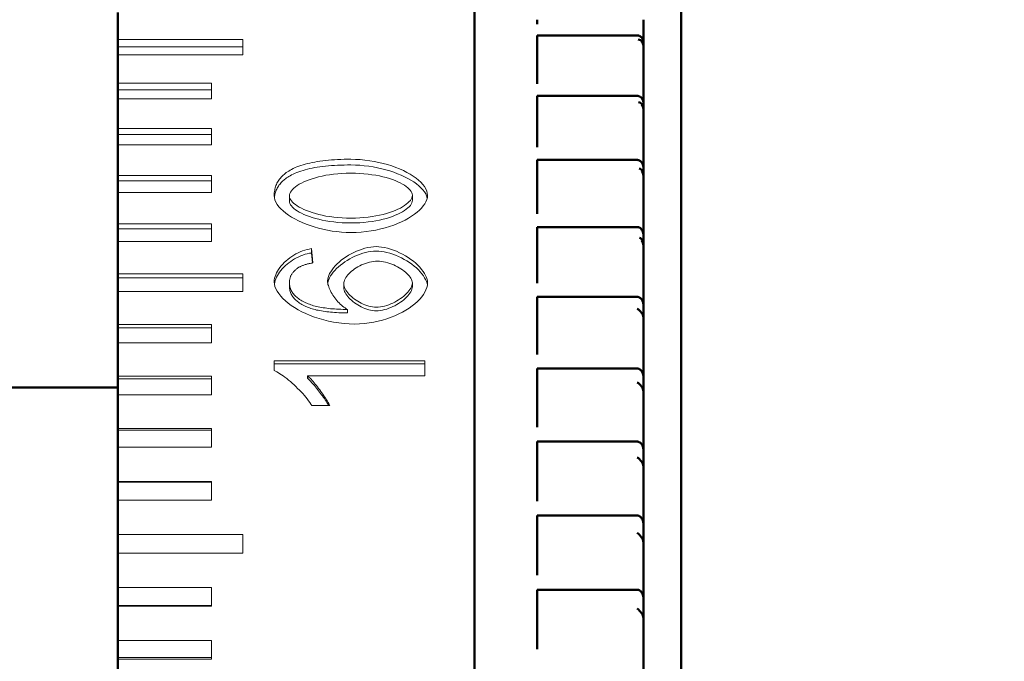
# Model space of a CAD drawing. Extents: x 2684 to 3039, y 582 to 1051.
# Tile 26 of 37: x 2967 to 2983, y 867 to 877. Entities that reach past the tile are written whole.
import ezdxf

# ---------------------------------------------------------------- set-up
doc = ezdxf.new("R2010")
doc.units = 0
doc.header["$LTSCALE"] = 2.5
doc.layers.add('Dimensions(ISO)', color=3, linetype='Continuous', lineweight=18)
doc.layers.add('Visible Edges(ISO)', color=2, linetype='Continuous', lineweight=50)
doc.styles.add('Tekstas katalogui', font='Avgardn.ttf')
doc.dimstyles.new('Naujas_stilius', dxfattribs={"dimscale": 2.5, "dimtxt": 2.8, "dimasz": 3, "dimexe": 1, "dimexo": 0, "dimgap": 0.3, "dimtad": 1, "dimtoh": 1, "dimrnd": 1e-08, "dimtxsty": 'Tekstas katalogui', "dimcen": 0.3, "dimdle": 3, "dimclrd": 7, "dimclre": 7, "dimclrt": 7, "dimazin": 2, "dimtfac": 0.5, "dimtofl": 0, "dimtmove": 0, "dimatfit": 3, "dimfxl": 1, "dimtolj": 1, "dimlwd": 15, "dimlwe": 15, "dimarcsym": 0})

# ---------------------------------------------------------------- blocks, each defined once
blk = doc.blocks.new('*D54')
at = {"layer": 'Defpoints', "color": 0, "linetype": 'Continuous'}
for p in [(2919.879, 889.868), (2996.278, 889.868), (2904.879, 847.368)]:
    blk.add_point(p, dxfattribs=at)
at = {"layer": 'Dimensions(ISO)', "color": 7, "linetype": 'Continuous', "lineweight": 15}
for p, q in [((2919.879, 889.868), (2998.778, 889.868)), ((2996.278, 854.868), (2996.278, 882.368)), ((2904.879, 847.368), (2998.778, 847.368))]:
    blk.add_line(p, q, dxfattribs=at)
at = {"layer": 'Dimensions(ISO)', "color": 7, "linetype": 'Continuous'}
for points in [[(2995.028, 882.368), (2997.528, 882.368), (2996.278, 889.868)], [(2995.028, 854.868), (2997.528, 854.868), (2996.278, 847.368)]]:
    blk.add_solid(points, dxfattribs=at)
at = {"layer": 'Dimensions(ISO)', "color": 7, "linetype": 'Continuous', "lineweight": 18, "insert": (2991.564, 859.298), "char_height": 7, "attachment_point": 4, "rotation": 90, "style": 'Tekstas katalogui'}
blk.add_mtext('\\A1;42,5', dxfattribs=at)

msp = doc.modelspace()

# ---------------------------------------------------------------- linework, layer by layer
at = {"layer": 'Visible Edges(ISO)'}
for p, q in [((2974.579, 882.368), (2974.579, 855.368)), ((2977.879, 881.468), (2977.879, 856.268)), ((2968.879, 877.359), (2968.879, 876.927)), ((2975.579, 877.243), (2975.579, 877.173)), ((2977.279, 877.173), (2977.279, 877.243)), ((2977.279, 876.876), (2977.279, 877.173)), ((2975.579, 876.992), (2977.179, 876.992)), ((2975.579, 876.992), (2975.579, 876.93)), ((2968.879, 876.807), (2968.879, 876.927)), ((2968.879, 876.807), (2968.879, 876.684)), ((2975.579, 876.891), (2975.579, 876.93)), ((2975.579, 876.715), (2975.579, 876.891)), ((2977.279, 876.809), (2977.279, 876.876)), ((2977.279, 876.715), (2977.279, 876.809)), ((2968.879, 876.684), (2968.879, 876.23)), ((2975.579, 876.641), (2975.579, 876.715)), ((2977.279, 876.715), (2977.279, 876.641)), ((2975.579, 876.641), (2975.579, 876.291)), ((2977.279, 876.641), (2977.279, 876.291)), ((2968.879, 876.121), (2968.879, 876.23)), ((2975.579, 876.291), (2975.579, 876.22)), ((2977.279, 876.22), (2977.279, 876.291)), ((2977.279, 875.904), (2977.279, 876.22)), ((2968.879, 876.121), (2968.879, 875.977)), ((2975.579, 876.027), (2977.179, 876.027)), ((2975.579, 876.027), (2975.579, 875.93)), ((2968.879, 875.977), (2968.879, 875.506)), ((2975.579, 875.885), (2975.579, 875.93)), ((2975.579, 875.698), (2975.579, 875.885)), ((2977.279, 875.799), (2977.279, 875.904)), ((2977.279, 875.698), (2977.279, 875.799)), ((2975.579, 875.623), (2975.579, 875.698)), ((2975.579, 875.623), (2975.579, 875.28)), ((2977.279, 875.698), (2977.279, 875.623)), ((2977.279, 875.623), (2977.279, 875.28)), ((2968.879, 875.407), (2968.879, 875.506)), ((2968.879, 875.407), (2968.879, 875.243)), ((2968.879, 875.243), (2968.879, 874.755)), ((2975.579, 875.28), (2975.579, 875.207)), ((2977.279, 875.207), (2977.279, 875.28)), ((2977.279, 874.874), (2977.279, 875.207)), ((2975.579, 875.004), (2977.179, 875.004)), ((2975.579, 875.004), (2975.579, 874.874)), ((2975.579, 874.823), (2975.579, 874.874)), ((2975.579, 874.627), (2975.579, 874.823)), ((2977.279, 874.732), (2977.279, 874.874)), ((2968.879, 874.667), (2968.879, 874.755)), ((2968.879, 874.667), (2968.879, 874.483)), ((2975.579, 874.551), (2975.579, 874.627)), ((2977.279, 874.627), (2977.279, 874.732)), ((2977.279, 874.627), (2977.279, 874.551)), ((2968.879, 874.483), (2968.879, 873.981)), ((2975.579, 874.551), (2975.579, 874.217)), ((2977.279, 874.551), (2977.279, 874.217)), ((2975.579, 874.217), (2975.579, 874.144)), ((2977.279, 874.144), (2977.279, 874.217)), ((2977.279, 873.796), (2977.279, 874.144)), ((2968.879, 873.905), (2968.879, 873.981)), ((2968.879, 873.905), (2968.879, 873.702)), ((2975.579, 873.931), (2977.179, 873.931)), ((2975.579, 873.931), (2975.579, 873.769)), ((2968.879, 873.702), (2968.879, 873.186)), ((2975.579, 873.713), (2975.579, 873.769)), ((2975.579, 873.509), (2975.579, 873.713)), ((2977.279, 873.619), (2977.279, 873.796)), ((2975.579, 873.434), (2975.579, 873.509)), ((2977.279, 873.509), (2977.279, 873.619)), ((2977.279, 873.509), (2977.279, 873.434)), ((2975.579, 873.434), (2975.579, 873.111)), ((2977.279, 873.434), (2977.279, 873.111)), ((2968.879, 873.122), (2968.879, 873.186)), ((2968.879, 873.122), (2968.879, 872.901)), ((2975.579, 873.111), (2975.579, 873.038)), ((2977.279, 873.038), (2977.279, 873.111)), ((2977.279, 872.679), (2977.279, 873.038)), ((2968.879, 872.901), (2968.879, 872.374)), ((2975.579, 872.818), (2977.179, 872.818)), ((2975.579, 872.818), (2975.579, 872.624)), ((2975.579, 872.564), (2975.579, 872.624)), ((2975.579, 872.354), (2975.579, 872.564)), ((2977.279, 872.467), (2977.279, 872.679)), ((2977.279, 872.354), (2977.279, 872.467)), ((2968.879, 872.322), (2968.879, 872.374)), ((2968.879, 872.322), (2968.879, 872.084)), ((2975.579, 872.279), (2975.579, 872.354)), ((2975.579, 872.279), (2975.579, 871.971)), ((2977.279, 872.354), (2977.279, 872.279)), ((2977.279, 872.279), (2977.279, 871.971)), ((2968.879, 872.084), (2968.879, 871.549)), ((2975.579, 871.971), (2975.579, 871.899)), ((2977.279, 871.899), (2977.279, 871.971)), ((2977.279, 871.531), (2977.279, 871.899)), ((2975.579, 871.673), (2977.179, 871.673)), ((2975.579, 871.673), (2975.579, 871.449)), ((2968.879, 871.509), (2968.879, 871.549)), ((2968.879, 871.509), (2968.879, 871.254)), ((2977.279, 871.286), (2977.279, 871.531)), ((2966.879, 871.368), (2968.879, 871.368)), ((2975.579, 871.386), (2975.579, 871.449)), ((2975.579, 871.171), (2975.579, 871.386)), ((2968.879, 871.254), (2968.879, 870.713)), ((2975.579, 871.097), (2975.579, 871.171)), ((2977.279, 871.171), (2977.279, 871.286)), ((2977.279, 871.171), (2977.279, 871.097)), ((2975.579, 871.097), (2975.579, 870.806)), ((2977.279, 871.097), (2977.279, 870.806)), ((2968.879, 870.686), (2968.879, 870.713)), ((2968.879, 870.686), (2968.879, 870.416)), ((2975.579, 870.806), (2975.579, 870.735)), ((2977.279, 870.735), (2977.279, 870.806)), ((2977.279, 870.361), (2977.279, 870.735)), ((2968.879, 870.416), (2968.879, 869.871)), ((2975.579, 870.506), (2977.179, 870.506)), ((2975.579, 870.506), (2975.579, 870.254)), ((2977.279, 870.086), (2977.279, 870.361)), ((2975.579, 870.187), (2975.579, 870.254)), ((2975.579, 869.969), (2975.579, 870.187)), ((2977.279, 869.969), (2977.279, 870.086)), ((2975.579, 869.897), (2975.579, 869.969)), ((2975.579, 869.897), (2975.579, 869.625)), ((2977.279, 869.969), (2977.279, 869.897)), ((2977.279, 869.897), (2977.279, 869.625)), ((2968.879, 869.856), (2968.879, 869.871)), ((2968.879, 869.856), (2968.879, 869.571)), ((2968.879, 869.571), (2968.879, 869.024)), ((2975.579, 869.625), (2975.579, 869.556)), ((2977.279, 869.556), (2977.279, 869.625)), ((2977.279, 869.179), (2977.279, 869.556)), ((2975.579, 869.325), (2977.179, 869.325)), ((2975.579, 869.325), (2975.579, 869.047)), ((2977.279, 868.876), (2977.279, 869.179)), ((2968.879, 869.021), (2968.879, 869.024)), ((2968.879, 869.021), (2968.879, 868.726)), ((2975.579, 868.977), (2975.579, 869.047)), ((2975.579, 868.759), (2975.579, 868.977)), ((2977.279, 868.759), (2977.279, 868.876)), ((2968.879, 868.724), (2968.879, 868.726)), ((2968.879, 868.724), (2968.879, 868.175)), ((2975.579, 868.689), (2975.579, 868.759)), ((2975.579, 868.689), (2975.579, 868.439)), ((2977.279, 868.759), (2977.279, 868.689)), ((2977.279, 868.689), (2977.279, 868.439)), ((2975.579, 868.439), (2975.579, 868.372)), ((2977.279, 868.372), (2977.279, 868.439)), ((2977.279, 867.995), (2977.279, 868.372)), ((2968.879, 868.175), (2968.879, 867.89)), ((2975.579, 868.141), (2977.179, 868.141)), ((2975.579, 868.141), (2975.579, 867.839)), ((2977.279, 867.665), (2977.279, 867.995)), ((2968.879, 867.876), (2968.879, 867.89)), ((2968.879, 867.876), (2968.879, 867.33)), ((2975.579, 867.766), (2975.579, 867.839)), ((2975.579, 867.549), (2975.579, 867.766)), ((2975.579, 867.482), (2975.579, 867.549)), ((2977.279, 867.549), (2977.279, 867.665)), ((2977.279, 867.549), (2977.279, 867.482)), ((2975.579, 867.482), (2975.579, 867.255)), ((2977.279, 867.482), (2977.279, 867.255)), ((2968.879, 867.33), (2968.879, 867.06)), ((2975.579, 867.255), (2975.579, 867.191)), ((2977.279, 867.191), (2977.279, 867.255)), ((2968.879, 867.033), (2968.879, 867.06)), ((2977.279, 866.818), (2977.279, 867.191)), ((2968.879, 867.033), (2968.879, 866.492))]:
    msp.add_line(p, q, dxfattribs=at)
at = {"layer": 'Visible Edges(ISO)', "lineweight": 18}
for p, q in [((2968.879, 876.927), (2970.879, 876.927)), ((2970.879, 876.807), (2968.879, 876.807)), ((2970.879, 876.684), (2970.879, 876.927)), ((2970.879, 876.684), (2968.879, 876.684)), ((2968.879, 876.23), (2970.379, 876.23)), ((2970.379, 875.977), (2970.379, 876.23)), ((2970.379, 876.121), (2968.879, 876.121)), ((2970.379, 875.977), (2968.879, 875.977)), ((2968.879, 875.506), (2970.379, 875.506)), ((2970.379, 875.407), (2968.879, 875.407)), ((2970.379, 875.243), (2970.379, 875.506)), ((2970.379, 875.243), (2968.879, 875.243)), ((2968.879, 874.755), (2970.379, 874.755)), ((2970.379, 874.667), (2968.879, 874.667)), ((2970.379, 874.483), (2970.379, 874.755)), ((2970.379, 874.483), (2968.879, 874.483)), ((2971.621, 874.345), (2971.621, 874.428)), ((2973.586, 874.359), (2973.586, 874.441)), ((2968.879, 873.981), (2970.379, 873.981)), ((2970.379, 873.702), (2970.379, 873.981)), ((2970.379, 873.905), (2968.879, 873.905)), ((2970.379, 873.702), (2968.879, 873.702)), ((2971.975, 873.517), (2971.975, 873.587)), ((2971.975, 873.587), (2971.998, 873.36)), ((2971.975, 873.517), (2971.991, 873.359)), ((2968.879, 873.186), (2970.879, 873.186)), ((2970.879, 873.122), (2968.879, 873.122)), ((2970.879, 872.901), (2970.879, 873.186)), ((2971.621, 872.982), (2971.621, 873.044)), ((2973.586, 872.979), (2973.586, 873.041)), ((2970.879, 872.901), (2968.879, 872.901)), ((2972.491, 872.963), (2972.491, 873.025)), ((2972.55, 872.56), (2972.55, 872.615)), ((2968.879, 872.374), (2970.379, 872.374)), ((2970.379, 872.322), (2968.879, 872.322)), ((2970.379, 872.084), (2970.379, 872.374)), ((2970.379, 872.084), (2968.879, 872.084)), ((2971.379, 871.793), (2973.788, 871.793)), ((2971.379, 871.793), (2971.379, 871.639)), ((2973.788, 871.556), (2973.788, 871.793)), ((2971.379, 871.75), (2973.788, 871.75)), ((2968.879, 871.549), (2970.379, 871.549)), ((2970.379, 871.509), (2968.879, 871.509)), ((2970.379, 871.254), (2970.379, 871.549)), ((2971.911, 871.516), (2971.911, 871.556)), ((2973.788, 871.556), (2971.911, 871.556)), ((2970.379, 871.254), (2968.879, 871.254)), ((2972.266, 871.08), (2971.981, 871.08)), ((2968.879, 870.713), (2970.379, 870.713)), ((2970.379, 870.686), (2968.879, 870.686)), ((2970.379, 870.416), (2970.379, 870.713)), ((2970.379, 870.416), (2968.879, 870.416)), ((2968.879, 869.871), (2970.379, 869.871)), ((2970.379, 869.856), (2968.879, 869.856)), ((2970.379, 869.571), (2970.379, 869.871)), ((2970.379, 869.571), (2968.879, 869.571)), ((2968.879, 869.024), (2970.879, 869.024)), ((2970.879, 869.021), (2968.879, 869.021)), ((2970.879, 868.724), (2970.879, 869.024)), ((2968.879, 868.726), (2970.879, 868.726)), ((2970.879, 868.724), (2968.879, 868.724)), ((2968.879, 868.175), (2970.379, 868.175)), ((2970.379, 867.876), (2970.379, 868.175)), ((2968.879, 867.89), (2970.379, 867.89)), ((2970.379, 867.876), (2968.879, 867.876)), ((2968.879, 867.33), (2970.379, 867.33)), ((2970.379, 867.033), (2970.379, 867.33)), ((2968.879, 867.06), (2970.379, 867.06)), ((2970.379, 867.033), (2968.879, 867.033))]:
    msp.add_line(p, q, dxfattribs=at)
at = {"layer": 'Visible Edges(ISO)', "flags": 128}
for points in [[(2977.179, 876.992), (2977.186, 876.991), (2977.194, 876.99), (2977.202, 876.989), (2977.209, 876.986), (2977.217, 876.983), (2977.223, 876.98), (2977.23, 876.976), (2977.236, 876.971), (2977.241, 876.966), (2977.246, 876.962), (2977.251, 876.957), (2977.255, 876.951), (2977.259, 876.946), (2977.262, 876.94), (2977.265, 876.934), (2977.268, 876.928), (2977.271, 876.921), (2977.273, 876.915), (2977.275, 876.908), (2977.276, 876.902), (2977.277, 876.896), (2977.278, 876.889), (2977.278, 876.883), (2977.279, 876.876)], [(2977.249, 876.891), (2977.251, 876.888), (2977.254, 876.885), (2977.256, 876.882), (2977.258, 876.879), (2977.26, 876.876), (2977.262, 876.873), (2977.264, 876.869), (2977.266, 876.866), (2977.267, 876.862), (2977.269, 876.859), (2977.27, 876.856), (2977.271, 876.852), (2977.273, 876.848), (2977.274, 876.845), (2977.275, 876.841), (2977.275, 876.838), (2977.276, 876.834), (2977.277, 876.83), (2977.277, 876.827), (2977.278, 876.823), (2977.278, 876.82), (2977.278, 876.816), (2977.279, 876.813), (2977.279, 876.809)], [(2977.179, 876.027), (2977.186, 876.026), (2977.194, 876.025), (2977.202, 876.023), (2977.209, 876.021), (2977.217, 876.017), (2977.223, 876.013), (2977.23, 876.009), (2977.236, 876.004), (2977.241, 876), (2977.246, 875.994), (2977.251, 875.989), (2977.255, 875.983), (2977.259, 875.977), (2977.262, 875.971), (2977.265, 875.965), (2977.268, 875.958), (2977.271, 875.951), (2977.273, 875.945), (2977.275, 875.938), (2977.276, 875.931), (2977.277, 875.924), (2977.278, 875.917), (2977.278, 875.91), (2977.279, 875.904)], [(2977.249, 875.885), (2977.251, 875.882), (2977.254, 875.879), (2977.256, 875.876), (2977.258, 875.873), (2977.26, 875.869), (2977.262, 875.866), (2977.264, 875.862), (2977.266, 875.859), (2977.267, 875.855), (2977.269, 875.851), (2977.27, 875.848), (2977.271, 875.844), (2977.273, 875.84), (2977.274, 875.836), (2977.275, 875.833), (2977.275, 875.829), (2977.276, 875.825), (2977.277, 875.821), (2977.277, 875.817), (2977.278, 875.814), (2977.278, 875.81), (2977.278, 875.806), (2977.279, 875.802), (2977.279, 875.799)], [(2977.179, 875.004), (2977.186, 875.003), (2977.194, 875.002), (2977.202, 875), (2977.209, 874.997), (2977.217, 874.994), (2977.223, 874.99), (2977.23, 874.985), (2977.236, 874.98), (2977.241, 874.975), (2977.246, 874.97), (2977.251, 874.964), (2977.255, 874.958), (2977.259, 874.952), (2977.262, 874.945), (2977.265, 874.938), (2977.268, 874.931), (2977.271, 874.924), (2977.273, 874.917), (2977.275, 874.91), (2977.276, 874.903), (2977.277, 874.895), (2977.278, 874.888), (2977.278, 874.881), (2977.279, 874.874)], [(2977.249, 874.823), (2977.251, 874.82), (2977.254, 874.817), (2977.256, 874.813), (2977.258, 874.81), (2977.26, 874.806), (2977.262, 874.803), (2977.264, 874.799), (2977.266, 874.795), (2977.267, 874.792), (2977.269, 874.788), (2977.27, 874.784), (2977.271, 874.78), (2977.273, 874.776), (2977.274, 874.772), (2977.275, 874.768), (2977.275, 874.764), (2977.276, 874.76), (2977.277, 874.756), (2977.277, 874.752), (2977.278, 874.748), (2977.278, 874.744), (2977.278, 874.74), (2977.279, 874.736), (2977.279, 874.732)], [(2977.179, 873.931), (2977.186, 873.931), (2977.194, 873.93), (2977.202, 873.928), (2977.209, 873.925), (2977.216, 873.921), (2977.223, 873.917), (2977.229, 873.912), (2977.235, 873.907), (2977.241, 873.902), (2977.246, 873.896), (2977.25, 873.89), (2977.255, 873.884), (2977.258, 873.877), (2977.262, 873.871), (2977.265, 873.864), (2977.268, 873.856), (2977.271, 873.849), (2977.273, 873.841), (2977.275, 873.834), (2977.276, 873.826), (2977.277, 873.819), (2977.278, 873.811), (2977.278, 873.804), (2977.279, 873.796)], [(2977.249, 873.713), (2977.251, 873.71), (2977.254, 873.707), (2977.256, 873.703), (2977.258, 873.699), (2977.26, 873.696), (2977.262, 873.692), (2977.264, 873.688), (2977.266, 873.684), (2977.267, 873.68), (2977.269, 873.676), (2977.27, 873.672), (2977.271, 873.668), (2977.273, 873.664), (2977.274, 873.66), (2977.275, 873.656), (2977.275, 873.652), (2977.276, 873.647), (2977.277, 873.643), (2977.277, 873.639), (2977.278, 873.635), (2977.278, 873.631), (2977.278, 873.627), (2977.279, 873.623), (2977.279, 873.619)], [(2977.179, 872.818), (2977.186, 872.818), (2977.194, 872.816), (2977.202, 872.814), (2977.209, 872.811), (2977.217, 872.808), (2977.223, 872.803), (2977.23, 872.798), (2977.236, 872.793), (2977.241, 872.787), (2977.246, 872.782), (2977.251, 872.775), (2977.255, 872.769), (2977.259, 872.762), (2977.262, 872.755), (2977.265, 872.748), (2977.268, 872.74), (2977.271, 872.733), (2977.273, 872.725), (2977.275, 872.717), (2977.276, 872.71), (2977.277, 872.702), (2977.278, 872.694), (2977.278, 872.686), (2977.279, 872.679)], [(2977.249, 872.564), (2977.251, 872.561), (2977.254, 872.557), (2977.256, 872.554), (2977.258, 872.55), (2977.26, 872.546), (2977.262, 872.542), (2977.264, 872.538), (2977.266, 872.534), (2977.267, 872.53), (2977.269, 872.526), (2977.27, 872.522), (2977.271, 872.518), (2977.273, 872.514), (2977.274, 872.509), (2977.275, 872.505), (2977.275, 872.501), (2977.276, 872.496), (2977.277, 872.492), (2977.277, 872.488), (2977.278, 872.484), (2977.278, 872.479), (2977.278, 872.475), (2977.279, 872.471), (2977.279, 872.467)], [(2977.179, 871.673), (2977.186, 871.673), (2977.194, 871.671), (2977.202, 871.669), (2977.209, 871.666), (2977.216, 871.663), (2977.223, 871.658), (2977.229, 871.653), (2977.235, 871.648), (2977.241, 871.642), (2977.246, 871.636), (2977.25, 871.63), (2977.255, 871.623), (2977.258, 871.616), (2977.262, 871.609), (2977.265, 871.602), (2977.268, 871.594), (2977.271, 871.586), (2977.273, 871.578), (2977.275, 871.57), (2977.276, 871.562), (2977.277, 871.554), (2977.278, 871.546), (2977.278, 871.538), (2977.279, 871.531)], [(2977.249, 871.386), (2977.251, 871.382), (2977.254, 871.378), (2977.256, 871.375), (2977.258, 871.371), (2977.26, 871.367), (2977.262, 871.363), (2977.264, 871.359), (2977.266, 871.355), (2977.267, 871.351), (2977.269, 871.347), (2977.27, 871.342), (2977.271, 871.338), (2977.273, 871.334), (2977.274, 871.329), (2977.275, 871.325), (2977.275, 871.321), (2977.276, 871.316), (2977.277, 871.312), (2977.277, 871.308), (2977.278, 871.303), (2977.278, 871.299), (2977.278, 871.295), (2977.279, 871.29), (2977.279, 871.286)], [(2977.179, 870.506), (2977.186, 870.505), (2977.194, 870.504), (2977.202, 870.502), (2977.209, 870.499), (2977.217, 870.495), (2977.223, 870.49), (2977.23, 870.485), (2977.236, 870.48), (2977.241, 870.474), (2977.246, 870.468), (2977.251, 870.461), (2977.255, 870.455), (2977.259, 870.448), (2977.262, 870.44), (2977.265, 870.433), (2977.268, 870.425), (2977.271, 870.417), (2977.273, 870.409), (2977.275, 870.401), (2977.276, 870.393), (2977.277, 870.385), (2977.278, 870.377), (2977.278, 870.369), (2977.279, 870.361)], [(2977.249, 870.187), (2977.251, 870.183), (2977.254, 870.179), (2977.256, 870.176), (2977.258, 870.172), (2977.26, 870.168), (2977.262, 870.164), (2977.264, 870.16), (2977.266, 870.156), (2977.267, 870.151), (2977.269, 870.147), (2977.27, 870.143), (2977.271, 870.138), (2977.273, 870.134), (2977.274, 870.13), (2977.275, 870.125), (2977.275, 870.121), (2977.276, 870.116), (2977.277, 870.112), (2977.277, 870.107), (2977.278, 870.103), (2977.278, 870.099), (2977.278, 870.094), (2977.279, 870.09), (2977.279, 870.086)], [(2977.179, 869.325), (2977.186, 869.325), (2977.194, 869.323), (2977.202, 869.321), (2977.209, 869.318), (2977.216, 869.314), (2977.223, 869.31), (2977.229, 869.305), (2977.235, 869.299), (2977.241, 869.293), (2977.246, 869.287), (2977.25, 869.281), (2977.255, 869.274), (2977.258, 869.267), (2977.262, 869.259), (2977.265, 869.252), (2977.268, 869.244), (2977.271, 869.236), (2977.273, 869.228), (2977.275, 869.22), (2977.276, 869.212), (2977.277, 869.203), (2977.278, 869.195), (2977.278, 869.187), (2977.279, 869.179)], [(2977.249, 868.977), (2977.251, 868.973), (2977.254, 868.97), (2977.256, 868.966), (2977.258, 868.962), (2977.26, 868.958), (2977.262, 868.954), (2977.264, 868.95), (2977.266, 868.946), (2977.267, 868.942), (2977.269, 868.937), (2977.27, 868.933), (2977.271, 868.929), (2977.273, 868.924), (2977.274, 868.92), (2977.275, 868.915), (2977.275, 868.911), (2977.276, 868.906), (2977.277, 868.902), (2977.277, 868.897), (2977.278, 868.893), (2977.278, 868.889), (2977.278, 868.884), (2977.279, 868.88), (2977.279, 868.876)], [(2977.179, 868.141), (2977.186, 868.14), (2977.194, 868.139), (2977.202, 868.137), (2977.209, 868.134), (2977.216, 868.13), (2977.223, 868.125), (2977.229, 868.12), (2977.235, 868.115), (2977.241, 868.109), (2977.246, 868.103), (2977.25, 868.096), (2977.255, 868.09), (2977.258, 868.083), (2977.262, 868.075), (2977.265, 868.068), (2977.268, 868.06), (2977.271, 868.052), (2977.273, 868.044), (2977.275, 868.036), (2977.276, 868.027), (2977.277, 868.019), (2977.278, 868.011), (2977.278, 868.003), (2977.279, 867.995)], [(2977.249, 867.766), (2977.251, 867.763), (2977.254, 867.759), (2977.256, 867.755), (2977.258, 867.752), (2977.26, 867.748), (2977.262, 867.744), (2977.264, 867.739), (2977.266, 867.735), (2977.267, 867.731), (2977.269, 867.727), (2977.27, 867.723), (2977.271, 867.718), (2977.273, 867.714), (2977.274, 867.709), (2977.275, 867.705), (2977.275, 867.701), (2977.276, 867.696), (2977.277, 867.692), (2977.277, 867.687), (2977.278, 867.683), (2977.278, 867.678), (2977.278, 867.674), (2977.279, 867.67), (2977.279, 867.665)]]:
    msp.add_lwpolyline(points, dxfattribs=at)
at = {"layer": 'Visible Edges(ISO)', "lineweight": 18, "flags": 128}
for points in [[(2971.631, 874.838), (2971.657, 874.853), (2971.684, 874.866), (2971.712, 874.88), (2971.742, 874.892), (2971.773, 874.904), (2971.805, 874.915), (2971.839, 874.926), (2971.874, 874.936), (2971.91, 874.945), (2971.947, 874.954), (2971.986, 874.962), (2972.026, 874.97), (2972.067, 874.977), (2972.11, 874.983), (2972.153, 874.989), (2972.198, 874.994), (2972.244, 874.999), (2972.292, 875.003), (2972.341, 875.006), (2972.391, 875.009), (2972.442, 875.011), (2972.495, 875.013), (2972.549, 875.014), (2972.604, 875.014)], [(2971.631, 874.75), (2971.657, 874.764), (2971.684, 874.778), (2971.712, 874.791), (2971.742, 874.803), (2971.773, 874.815), (2971.805, 874.826), (2971.839, 874.836), (2971.874, 874.846), (2971.91, 874.855), (2971.947, 874.864), (2971.986, 874.872), (2972.026, 874.88), (2972.067, 874.887), (2972.11, 874.893), (2972.153, 874.899), (2972.198, 874.904), (2972.244, 874.908), (2972.292, 874.912), (2972.341, 874.915), (2972.391, 874.918), (2972.442, 874.92), (2972.495, 874.922), (2972.549, 874.923), (2972.604, 874.923)], [(2972.604, 875.014), (2972.679, 875.012), (2972.754, 875.008), (2972.829, 875.001), (2972.904, 874.991), (2972.977, 874.979), (2973.049, 874.964), (2973.12, 874.947), (2973.189, 874.928), (2973.256, 874.907), (2973.321, 874.884), (2973.383, 874.86), (2973.442, 874.833), (2973.498, 874.805), (2973.551, 874.776), (2973.6, 874.746), (2973.645, 874.714), (2973.686, 874.681), (2973.722, 874.648), (2973.753, 874.613), (2973.78, 874.578), (2973.801, 874.543), (2973.816, 874.507), (2973.825, 874.471), (2973.829, 874.435)], [(2972.604, 874.923), (2972.675, 874.921), (2972.747, 874.918), (2972.818, 874.911), (2972.889, 874.903), (2972.959, 874.892), (2973.028, 874.878), (2973.096, 874.863), (2973.162, 874.846), (2973.227, 874.827), (2973.289, 874.806), (2973.35, 874.784), (2973.408, 874.76), (2973.463, 874.735), (2973.515, 874.709), (2973.564, 874.681), (2973.61, 874.652), (2973.652, 874.622), (2973.69, 874.591), (2973.724, 874.56), (2973.754, 874.527), (2973.779, 874.495), (2973.799, 874.461), (2973.814, 874.428), (2973.824, 874.394)], [(2971.379, 874.436), (2971.379, 874.457), (2971.38, 874.478), (2971.383, 874.499), (2971.386, 874.519), (2971.39, 874.538), (2971.394, 874.557), (2971.4, 874.576), (2971.407, 874.595), (2971.414, 874.613), (2971.422, 874.631), (2971.432, 874.648), (2971.442, 874.665), (2971.453, 874.681), (2971.464, 874.698), (2971.477, 874.713), (2971.491, 874.729), (2971.505, 874.744), (2971.52, 874.758), (2971.537, 874.773), (2971.554, 874.787), (2971.572, 874.8), (2971.59, 874.813), (2971.61, 874.826), (2971.631, 874.838)], [(2972.604, 874.792), (2972.531, 874.791), (2972.461, 874.788), (2972.393, 874.783), (2972.328, 874.776), (2972.264, 874.768), (2972.203, 874.758), (2972.145, 874.746), (2972.089, 874.733), (2972.036, 874.719), (2971.985, 874.704), (2971.938, 874.688), (2971.893, 874.671), (2971.851, 874.653), (2971.813, 874.634), (2971.778, 874.614), (2971.746, 874.594), (2971.717, 874.574), (2971.693, 874.553), (2971.671, 874.532), (2971.654, 874.511), (2971.64, 874.49), (2971.63, 874.469), (2971.623, 874.448), (2971.621, 874.428)], [(2973.586, 874.441), (2973.584, 874.46), (2973.578, 874.48), (2973.567, 874.5), (2973.553, 874.519), (2973.536, 874.539), (2973.514, 874.56), (2973.489, 874.579), (2973.46, 874.599), (2973.428, 874.618), (2973.393, 874.637), (2973.354, 874.655), (2973.312, 874.673), (2973.268, 874.69), (2973.22, 874.706), (2973.169, 874.721), (2973.116, 874.734), (2973.06, 874.747), (2973.002, 874.758), (2972.941, 874.768), (2972.878, 874.776), (2972.812, 874.783), (2972.745, 874.788), (2972.675, 874.791), (2972.604, 874.792)], [(2971.381, 874.404), (2971.383, 874.422), (2971.386, 874.439), (2971.39, 874.457), (2971.395, 874.474), (2971.4, 874.49), (2971.405, 874.507), (2971.412, 874.523), (2971.419, 874.539), (2971.427, 874.554), (2971.436, 874.569), (2971.445, 874.584), (2971.455, 874.599), (2971.466, 874.613), (2971.477, 874.627), (2971.489, 874.641), (2971.502, 874.654), (2971.516, 874.667), (2971.53, 874.68), (2971.545, 874.692), (2971.561, 874.704), (2971.577, 874.716), (2971.594, 874.728), (2971.612, 874.739), (2971.631, 874.75)], [(2972.604, 873.844), (2972.528, 873.846), (2972.453, 873.85), (2972.378, 873.858), (2972.304, 873.868), (2972.23, 873.881), (2972.158, 873.896), (2972.087, 873.914), (2972.018, 873.934), (2971.951, 873.956), (2971.887, 873.979), (2971.825, 874.005), (2971.765, 874.032), (2971.709, 874.061), (2971.656, 874.091), (2971.607, 874.122), (2971.562, 874.155), (2971.522, 874.188), (2971.485, 874.222), (2971.454, 874.257), (2971.428, 874.292), (2971.407, 874.328), (2971.391, 874.364), (2971.382, 874.4), (2971.379, 874.436)], [(2971.621, 874.428), (2971.623, 874.409), (2971.63, 874.389), (2971.64, 874.369), (2971.654, 874.349), (2971.672, 874.329), (2971.693, 874.309), (2971.718, 874.289), (2971.747, 874.269), (2971.779, 874.25), (2971.815, 874.231), (2971.853, 874.213), (2971.895, 874.195), (2971.94, 874.178), (2971.987, 874.162), (2972.038, 874.147), (2972.091, 874.133), (2972.147, 874.12), (2972.205, 874.108), (2972.266, 874.098), (2972.329, 874.09), (2972.395, 874.083), (2972.462, 874.078), (2972.532, 874.075), (2972.604, 874.074)], [(2971.621, 874.345), (2971.623, 874.327), (2971.63, 874.307), (2971.64, 874.288), (2971.654, 874.268), (2971.672, 874.248), (2971.693, 874.229), (2971.718, 874.209), (2971.747, 874.189), (2971.779, 874.17), (2971.815, 874.152), (2971.853, 874.133), (2971.895, 874.116), (2971.94, 874.099), (2971.987, 874.083), (2972.038, 874.068), (2972.091, 874.055), (2972.147, 874.042), (2972.205, 874.031), (2972.266, 874.021), (2972.329, 874.013), (2972.395, 874.006), (2972.462, 874.001), (2972.532, 873.998), (2972.604, 873.997)], [(2972.604, 874.074), (2972.676, 874.075), (2972.746, 874.078), (2972.813, 874.083), (2972.879, 874.09), (2972.942, 874.099), (2973.003, 874.109), (2973.062, 874.121), (2973.118, 874.134), (2973.171, 874.148), (2973.221, 874.164), (2973.269, 874.18), (2973.314, 874.198), (2973.355, 874.216), (2973.394, 874.235), (2973.429, 874.255), (2973.461, 874.275), (2973.489, 874.296), (2973.515, 874.316), (2973.536, 874.337), (2973.554, 874.358), (2973.568, 874.379), (2973.578, 874.4), (2973.584, 874.421), (2973.586, 874.441)], [(2973.829, 874.435), (2973.826, 874.402), (2973.817, 874.369), (2973.804, 874.336), (2973.785, 874.302), (2973.761, 874.268), (2973.732, 874.234), (2973.699, 874.201), (2973.661, 874.168), (2973.619, 874.135), (2973.573, 874.104), (2973.523, 874.073), (2973.469, 874.043), (2973.412, 874.015), (2973.351, 873.989), (2973.288, 873.964), (2973.221, 873.94), (2973.152, 873.919), (2973.08, 873.901), (2973.005, 873.884), (2972.929, 873.87), (2972.85, 873.859), (2972.769, 873.851), (2972.687, 873.846), (2972.604, 873.844)], [(2972.604, 873.997), (2972.676, 873.998), (2972.746, 874.001), (2972.813, 874.006), (2972.879, 874.013), (2972.942, 874.021), (2973.003, 874.031), (2973.062, 874.043), (2973.118, 874.056), (2973.171, 874.07), (2973.221, 874.085), (2973.269, 874.102), (2973.314, 874.119), (2973.355, 874.137), (2973.394, 874.156), (2973.429, 874.175), (2973.461, 874.195), (2973.489, 874.215), (2973.515, 874.236), (2973.536, 874.256), (2973.554, 874.277), (2973.568, 874.298), (2973.578, 874.318), (2973.584, 874.339), (2973.586, 874.359)], [(2971.379, 873.058), (2971.38, 873.085), (2971.385, 873.113), (2971.392, 873.141), (2971.403, 873.169), (2971.416, 873.198), (2971.431, 873.227), (2971.449, 873.255), (2971.469, 873.283), (2971.491, 873.311), (2971.515, 873.338), (2971.54, 873.365), (2971.568, 873.391), (2971.597, 873.416), (2971.627, 873.44), (2971.659, 873.462), (2971.691, 873.483), (2971.725, 873.503), (2971.759, 873.521), (2971.795, 873.537), (2971.83, 873.551), (2971.866, 873.564), (2971.903, 873.574), (2971.939, 873.581), (2971.975, 873.587)], [(2971.381, 873.027), (2971.386, 873.053), (2971.393, 873.08), (2971.403, 873.106), (2971.415, 873.133), (2971.43, 873.16), (2971.446, 873.187), (2971.465, 873.213), (2971.486, 873.239), (2971.508, 873.265), (2971.532, 873.29), (2971.558, 873.315), (2971.585, 873.338), (2971.613, 873.361), (2971.642, 873.383), (2971.673, 873.403), (2971.704, 873.423), (2971.737, 873.44), (2971.77, 873.457), (2971.803, 873.472), (2971.837, 873.485), (2971.872, 873.496), (2971.906, 873.505), (2971.941, 873.512), (2971.975, 873.517)], [(2972.231, 873.071), (2972.233, 873.099), (2972.24, 873.128), (2972.25, 873.158), (2972.264, 873.188), (2972.282, 873.219), (2972.303, 873.25), (2972.327, 873.281), (2972.354, 873.312), (2972.384, 873.342), (2972.416, 873.372), (2972.451, 873.401), (2972.488, 873.429), (2972.526, 873.455), (2972.566, 873.481), (2972.608, 873.505), (2972.65, 873.527), (2972.694, 873.547), (2972.739, 873.565), (2972.784, 873.581), (2972.829, 873.594), (2972.874, 873.605), (2972.92, 873.613), (2972.965, 873.618), (2973.01, 873.62)], [(2972.234, 873.039), (2972.24, 873.066), (2972.25, 873.095), (2972.264, 873.123), (2972.28, 873.152), (2972.3, 873.181), (2972.323, 873.21), (2972.348, 873.239), (2972.376, 873.268), (2972.406, 873.296), (2972.438, 873.323), (2972.473, 873.35), (2972.509, 873.376), (2972.546, 873.4), (2972.585, 873.423), (2972.625, 873.445), (2972.666, 873.465), (2972.708, 873.484), (2972.751, 873.5), (2972.794, 873.514), (2972.837, 873.526), (2972.881, 873.536), (2972.924, 873.543), (2972.967, 873.548), (2973.01, 873.549)], [(2973.01, 873.62), (2973.051, 873.618), (2973.095, 873.613), (2973.141, 873.605), (2973.189, 873.594), (2973.237, 873.58), (2973.286, 873.563), (2973.335, 873.544), (2973.383, 873.522), (2973.43, 873.499), (2973.476, 873.473), (2973.52, 873.445), (2973.563, 873.416), (2973.603, 873.386), (2973.64, 873.355), (2973.675, 873.322), (2973.706, 873.289), (2973.734, 873.256), (2973.759, 873.223), (2973.78, 873.19), (2973.797, 873.157), (2973.811, 873.126), (2973.821, 873.095), (2973.827, 873.066), (2973.829, 873.039)], [(2973.01, 873.549), (2973.049, 873.548), (2973.091, 873.543), (2973.135, 873.536), (2973.18, 873.526), (2973.226, 873.513), (2973.273, 873.498), (2973.319, 873.481), (2973.366, 873.461), (2973.411, 873.44), (2973.456, 873.416), (2973.499, 873.391), (2973.54, 873.365), (2973.58, 873.337), (2973.617, 873.308), (2973.651, 873.278), (2973.684, 873.247), (2973.713, 873.216), (2973.739, 873.185), (2973.762, 873.154), (2973.782, 873.123), (2973.798, 873.092), (2973.811, 873.062), (2973.821, 873.034), (2973.826, 873.006)], [(2971.998, 873.36), (2971.983, 873.357), (2971.968, 873.354), (2971.953, 873.351), (2971.939, 873.348), (2971.926, 873.345), (2971.912, 873.342), (2971.9, 873.338), (2971.887, 873.335), (2971.875, 873.331), (2971.863, 873.327), (2971.852, 873.323), (2971.841, 873.319), (2971.83, 873.315), (2971.82, 873.311), (2971.81, 873.307), (2971.8, 873.303), (2971.791, 873.298), (2971.782, 873.294), (2971.773, 873.289), (2971.765, 873.284), (2971.757, 873.279), (2971.75, 873.274), (2971.743, 873.269), (2971.736, 873.264)], [(2973.028, 873.386), (2972.996, 873.385), (2972.964, 873.382), (2972.932, 873.377), (2972.899, 873.37), (2972.868, 873.361), (2972.836, 873.351), (2972.805, 873.339), (2972.775, 873.326), (2972.746, 873.312), (2972.717, 873.296), (2972.69, 873.28), (2972.663, 873.263), (2972.639, 873.244), (2972.615, 873.225), (2972.593, 873.206), (2972.573, 873.186), (2972.555, 873.166), (2972.539, 873.145), (2972.525, 873.125), (2972.513, 873.104), (2972.503, 873.084), (2972.496, 873.064), (2972.492, 873.044), (2972.491, 873.025)], [(2973.586, 873.041), (2973.584, 873.058), (2973.58, 873.076), (2973.573, 873.094), (2973.563, 873.113), (2973.55, 873.132), (2973.535, 873.151), (2973.518, 873.171), (2973.499, 873.19), (2973.478, 873.209), (2973.455, 873.228), (2973.43, 873.246), (2973.404, 873.264), (2973.377, 873.281), (2973.348, 873.297), (2973.319, 873.312), (2973.288, 873.327), (2973.257, 873.34), (2973.225, 873.351), (2973.192, 873.361), (2973.159, 873.37), (2973.127, 873.377), (2973.094, 873.382), (2973.061, 873.385), (2973.028, 873.386)], [(2971.736, 873.264), (2971.727, 873.256), (2971.718, 873.248), (2971.709, 873.24), (2971.701, 873.232), (2971.693, 873.224), (2971.686, 873.216), (2971.679, 873.208), (2971.672, 873.199), (2971.666, 873.19), (2971.661, 873.181), (2971.655, 873.172), (2971.65, 873.163), (2971.646, 873.154), (2971.641, 873.145), (2971.638, 873.135), (2971.634, 873.126), (2971.631, 873.116), (2971.629, 873.106), (2971.626, 873.096), (2971.625, 873.086), (2971.623, 873.076), (2971.622, 873.065), (2971.622, 873.055), (2971.621, 873.044)], [(2972.665, 872.383), (2972.579, 872.385), (2972.494, 872.391), (2972.41, 872.4), (2972.328, 872.413), (2972.248, 872.429), (2972.171, 872.448), (2972.095, 872.469), (2972.022, 872.494), (2971.952, 872.52), (2971.885, 872.549), (2971.822, 872.579), (2971.761, 872.611), (2971.704, 872.645), (2971.651, 872.68), (2971.602, 872.716), (2971.558, 872.754), (2971.517, 872.791), (2971.482, 872.83), (2971.451, 872.868), (2971.426, 872.907), (2971.405, 872.945), (2971.391, 872.984), (2971.382, 873.021), (2971.379, 873.058)], [(2971.621, 873.044), (2971.622, 873.028), (2971.623, 873.011), (2971.626, 872.995), (2971.629, 872.979), (2971.633, 872.964), (2971.638, 872.949), (2971.644, 872.934), (2971.65, 872.919), (2971.658, 872.905), (2971.667, 872.891), (2971.676, 872.877), (2971.687, 872.863), (2971.698, 872.85), (2971.71, 872.837), (2971.723, 872.824), (2971.738, 872.812), (2971.753, 872.799), (2971.768, 872.788), (2971.785, 872.776), (2971.803, 872.765), (2971.821, 872.754), (2971.841, 872.743), (2971.861, 872.732), (2971.883, 872.722)], [(2972.55, 872.615), (2972.53, 872.626), (2972.511, 872.639), (2972.491, 872.653), (2972.472, 872.668), (2972.452, 872.684), (2972.434, 872.702), (2972.415, 872.72), (2972.397, 872.739), (2972.38, 872.76), (2972.363, 872.78), (2972.347, 872.801), (2972.331, 872.823), (2972.317, 872.845), (2972.303, 872.867), (2972.29, 872.889), (2972.279, 872.911), (2972.268, 872.933), (2972.259, 872.954), (2972.251, 872.975), (2972.244, 872.996), (2972.238, 873.016), (2972.234, 873.035), (2972.232, 873.053), (2972.231, 873.071)], [(2973.829, 873.039), (2973.826, 873.003), (2973.818, 872.966), (2973.804, 872.929), (2973.786, 872.892), (2973.763, 872.854), (2973.735, 872.817), (2973.703, 872.78), (2973.666, 872.743), (2973.626, 872.707), (2973.581, 872.672), (2973.533, 872.638), (2973.482, 872.605), (2973.427, 872.574), (2973.369, 872.544), (2973.308, 872.516), (2973.245, 872.49), (2973.179, 872.467), (2973.111, 872.446), (2973.041, 872.428), (2972.969, 872.412), (2972.895, 872.4), (2972.819, 872.391), (2972.743, 872.385), (2972.665, 872.383)], [(2973.01, 872.651), (2973.042, 872.652), (2973.075, 872.656), (2973.109, 872.661), (2973.142, 872.669), (2973.176, 872.679), (2973.209, 872.69), (2973.242, 872.703), (2973.274, 872.718), (2973.306, 872.734), (2973.337, 872.751), (2973.366, 872.769), (2973.395, 872.788), (2973.422, 872.808), (2973.448, 872.828), (2973.472, 872.849), (2973.494, 872.871), (2973.514, 872.893), (2973.532, 872.914), (2973.548, 872.936), (2973.561, 872.958), (2973.572, 872.979), (2973.58, 873), (2973.584, 873.021), (2973.586, 873.041)], [(2971.621, 872.982), (2971.622, 872.966), (2971.623, 872.95), (2971.626, 872.934), (2971.629, 872.918), (2971.633, 872.903), (2971.638, 872.888), (2971.644, 872.873), (2971.65, 872.859), (2971.658, 872.845), (2971.667, 872.831), (2971.676, 872.817), (2971.687, 872.804), (2971.698, 872.791), (2971.71, 872.778), (2971.723, 872.765), (2971.738, 872.753), (2971.753, 872.741), (2971.768, 872.73), (2971.785, 872.718), (2971.803, 872.707), (2971.821, 872.696), (2971.841, 872.685), (2971.861, 872.675), (2971.883, 872.665)], [(2972.491, 873.025), (2972.492, 873.006), (2972.496, 872.986), (2972.503, 872.966), (2972.512, 872.945), (2972.524, 872.924), (2972.538, 872.903), (2972.554, 872.882), (2972.572, 872.861), (2972.592, 872.841), (2972.613, 872.821), (2972.636, 872.801), (2972.66, 872.782), (2972.686, 872.764), (2972.713, 872.746), (2972.74, 872.73), (2972.769, 872.715), (2972.798, 872.701), (2972.828, 872.688), (2972.858, 872.678), (2972.888, 872.668), (2972.919, 872.661), (2972.949, 872.656), (2972.979, 872.652), (2973.01, 872.651)], [(2972.491, 872.963), (2972.492, 872.944), (2972.496, 872.925), (2972.503, 872.905), (2972.512, 872.885), (2972.524, 872.864), (2972.538, 872.843), (2972.554, 872.823), (2972.572, 872.802), (2972.592, 872.782), (2972.613, 872.762), (2972.636, 872.743), (2972.66, 872.724), (2972.686, 872.706), (2972.713, 872.689), (2972.74, 872.673), (2972.769, 872.658), (2972.798, 872.644), (2972.828, 872.632), (2972.858, 872.621), (2972.888, 872.612), (2972.919, 872.605), (2972.949, 872.599), (2972.979, 872.596), (2973.01, 872.595)], [(2973.01, 872.595), (2973.042, 872.596), (2973.075, 872.6), (2973.109, 872.605), (2973.142, 872.613), (2973.176, 872.622), (2973.209, 872.634), (2973.242, 872.646), (2973.274, 872.661), (2973.306, 872.676), (2973.337, 872.693), (2973.366, 872.711), (2973.395, 872.73), (2973.422, 872.749), (2973.448, 872.77), (2973.472, 872.79), (2973.494, 872.812), (2973.514, 872.833), (2973.532, 872.854), (2973.548, 872.876), (2973.561, 872.897), (2973.572, 872.918), (2973.58, 872.939), (2973.584, 872.959), (2973.586, 872.979)], [(2971.883, 872.722), (2971.902, 872.714), (2971.922, 872.705), (2971.943, 872.698), (2971.964, 872.69), (2971.986, 872.683), (2972.009, 872.676), (2972.033, 872.67), (2972.057, 872.664), (2972.083, 872.658), (2972.108, 872.653), (2972.135, 872.648), (2972.163, 872.643), (2972.191, 872.639), (2972.22, 872.635), (2972.249, 872.631), (2972.28, 872.628), (2972.311, 872.625), (2972.343, 872.623), (2972.375, 872.621), (2972.409, 872.619), (2972.443, 872.618), (2972.478, 872.616), (2972.514, 872.616), (2972.55, 872.615)], [(2971.883, 872.665), (2971.902, 872.657), (2971.922, 872.649), (2971.943, 872.641), (2971.964, 872.633), (2971.986, 872.626), (2972.009, 872.62), (2972.033, 872.613), (2972.057, 872.607), (2972.083, 872.602), (2972.108, 872.597), (2972.135, 872.592), (2972.163, 872.587), (2972.191, 872.583), (2972.22, 872.579), (2972.249, 872.576), (2972.28, 872.572), (2972.311, 872.57), (2972.343, 872.567), (2972.375, 872.565), (2972.409, 872.563), (2972.443, 872.562), (2972.478, 872.561), (2972.514, 872.56), (2972.55, 872.56)], [(2971.981, 871.08), (2971.965, 871.105), (2971.948, 871.131), (2971.929, 871.158), (2971.907, 871.186), (2971.885, 871.214), (2971.861, 871.242), (2971.835, 871.271), (2971.809, 871.299), (2971.781, 871.328), (2971.753, 871.356), (2971.725, 871.383), (2971.696, 871.411), (2971.667, 871.437), (2971.637, 871.463), (2971.608, 871.487), (2971.579, 871.511), (2971.551, 871.533), (2971.523, 871.554), (2971.496, 871.573), (2971.47, 871.59), (2971.445, 871.606), (2971.421, 871.619), (2971.399, 871.63), (2971.379, 871.639)], [(2971.911, 871.556), (2971.923, 871.544), (2971.937, 871.531), (2971.952, 871.517), (2971.967, 871.5), (2971.984, 871.482), (2972, 871.463), (2972.017, 871.443), (2972.035, 871.422), (2972.053, 871.4), (2972.07, 871.378), (2972.088, 871.355), (2972.106, 871.331), (2972.123, 871.308), (2972.14, 871.284), (2972.157, 871.261), (2972.173, 871.237), (2972.188, 871.214), (2972.203, 871.192), (2972.216, 871.171), (2972.229, 871.15), (2972.24, 871.131), (2972.25, 871.112), (2972.259, 871.095), (2972.266, 871.08)], [(2971.911, 871.516), (2971.922, 871.506), (2971.935, 871.494), (2971.948, 871.481), (2971.962, 871.467), (2971.977, 871.451), (2971.992, 871.435), (2972.007, 871.417), (2972.023, 871.399), (2972.039, 871.379), (2972.055, 871.36), (2972.071, 871.339), (2972.088, 871.318), (2972.104, 871.297), (2972.12, 871.276), (2972.136, 871.255), (2972.151, 871.234), (2972.166, 871.212), (2972.18, 871.192), (2972.194, 871.171), (2972.207, 871.152), (2972.219, 871.132), (2972.23, 871.114), (2972.241, 871.097), (2972.25, 871.08)]]:
    msp.add_lwpolyline(points, dxfattribs=at)
at = {"layer": 'Visible Edges(ISO)'}
for centre, major_axis, ratio, start_param, end_param in [((2977.179, 876.831), (-0.1, 0.016), 0.97582, 3.935064, 4.712389), ((2977.179, 875.833), (-0.1, 0.024), 0.941978, 3.935064, 4.712389), ((2977.179, 874.779), (-0.1, 0.033), 0.896264, 3.935064, 4.712389), ((2977.179, 873.677), (-0.1, 0.041), 0.841366, 3.935064, 4.712389), ((2977.179, 872.537), (-0.0864, 0.0864), 0.582348, 4.462403, 5.239728), ((2977.179, 871.367), (-0.0886, 0.0886), 0.52374, 4.417523, 5.194848), ((2977.179, 870.177), (-0.0906, 0.0906), 0.467826, 4.372643, 5.149968), ((2977.179, 868.976), (-0.0924, 0.0924), 0.414214, 4.327763, 5.105088), ((2977.179, 867.775), (-0.094, 0.094), 0.362559, 4.282883, 5.060208)]:
    msp.add_ellipse(centre, major_axis=major_axis, ratio=ratio, start_param=start_param, end_param=end_param, dxfattribs=at)

# ---------------------------------------------------------------- dimensions: what is measured, and where the dimension line sits
at = {"layer": 'Dimensions(ISO)', "color": 7, "linetype": 'Continuous', "lineweight": 18}
dim = msp.add_linear_dim(base=(2996.278, 889.868), p1=(2904.879, 847.368), p2=(2919.879, 889.868), angle=270, dimstyle='Naujas_stilius', override={"dimtoh": 0, "dimdec": 2, "dimtp": 0, "dimtm": 0, "dimtdec": 3, "dimtmove": 1}, dxfattribs=at)
dim.commit()
dim.dimension.update_dxf_attribs({"geometry": '*D54', "text_midpoint": (2996.278, 868.618), "dimtype": 160})

doc.saveas('drawing.dxf')
